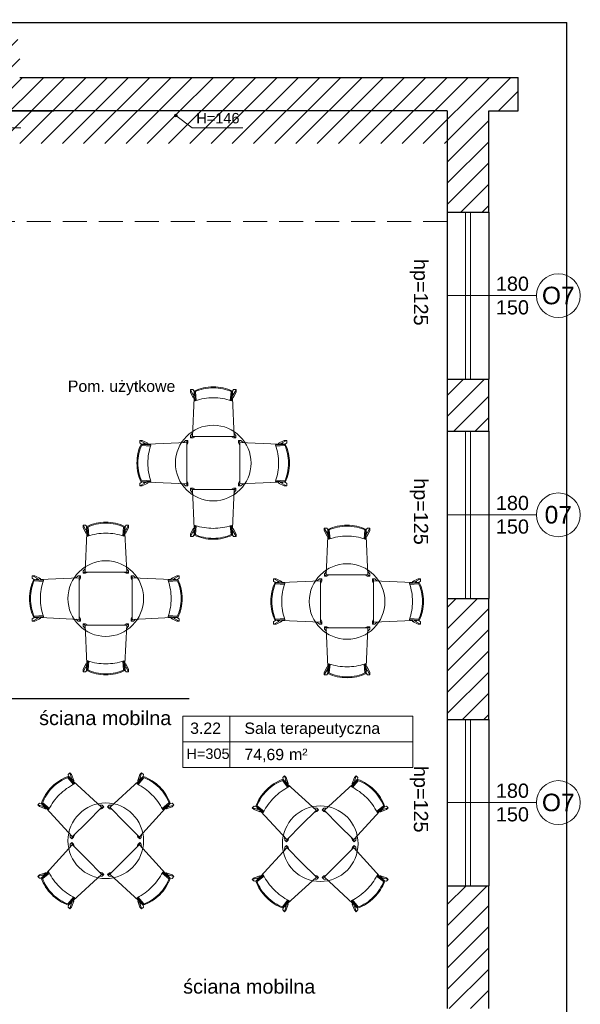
# Model space of a CAD drawing. Header units: millimetres. Extents: x 26866 to 1024070, y -428191 to 408885.
# Tile 43 of 248: x 220990 to 226918, y 251204 to 261624. Entities that reach past the tile are written whole.
import ezdxf

# ---------------------------------------------------------------- set-up
doc = ezdxf.new("R2010")
doc.units = ezdxf.units.MM
doc.header["$LTSCALE"] = 2
doc.linetypes.add('HIDDENX2', pattern=[19.05, 12.7, -6.35])
doc.layers.get('Defpoints').update_dxf_attribs({"color": 1})
for name, color, linetype, lineweight in [('0_OPIS', 7, 'Continuous', 13), ('3DPLAN_A_OKNA', 153, 'Continuous', 5), ('3DPLAN_A_TABELKA POMIESZCZEŃ', 7, 'Continuous', 0), ('3DPLAN_A_WYSOKOŚCI ZMIANA', 144, 'HIDDENX2', 5), ('A_STOL_OPIS', 55, 'Continuous', 5), ('A_ZESTAWIENIE STOLARKI', 3, 'Continuous', 15), ('MN_cienka', 140, 'Continuous', 18), ('Opisy', 7, 'Continuous', 13)]:
    doc.layers.add(name, color=color, linetype=linetype, lineweight=lineweight)
for name, color, linetype in [('3DPLAN_A_KRESKOWANIE 1', 253, 'Continuous'), ('3DPLAN_A_OPIS', 8, 'Continuous'), ('3DPLAN_A_POMIESZCZENIE NUMER', 100, 'Continuous'), ('3DPLAN_K_DZIAŁOWA', 74, 'Continuous'), ('3DPLAN_K_DZIAŁOWA NISKIE', 134, 'Continuous'), ('3DPLAN_K_NOŚNA', 7, 'Continuous'), ('3DPLAN_K_OBRYS', 243, 'Continuous'), ('3DPLAN_K_OBRYS WIDOK', 242, 'Continuous'), ('A_POMIESZCZENIE OPIS', 100, 'Continuous')]:
    doc.layers.add(name, color=color, linetype=linetype)
doc.styles.add('ARIAL', font='arial.ttf')
doc.styles.add('TABEL1', font='txt')
doc.linetypes.add('ZIGZAG', pattern='A,0.00254,-5.08,[131,ltypeshp.shx,S=5.08,R=0,X=-5.08,Y=0],-10.16,[131,ltypeshp.shx,S=5.08,R=180,X=5.08,Y=0],-5.08', length=20.32254)

# ---------------------------------------------------------------- blocks, each defined once
blk = doc.blocks.new('tabelka dla tp')
at = {"layer": '3DPLAN_A_TABELKA POMIESZCZEŃ'}
for p, q in [((49.7, 54), (49.7, 0)), ((0, 27), (243.1, 27))]:
    blk.add_line(p, q, dxfattribs=at)
blk.add_lwpolyline([(0, 54), (243.1, 54), (243.1, 0), (0, 0)], close=True, dxfattribs=at)
at = {"layer": '3DPLAN_A_POMIESZCZENIE NUMER', "color": 7, "style": 'ARIAL'}
blk.add_attdef('NUMER', (2.2, 35.4), '', height=12, dxfattribs=at)
at = {"layer": 'A_POMIESZCZENIE OPIS', "insert": (112.2, 19.8), "char_height": 12, "width": 36.412, "attachment_point": 1, "style": 'ARIAL'}
blk.add_mtext('{\\C7;m²}', dxfattribs=at)
at = {"layer": 'A_POMIESZCZENIE OPIS', "color": 7, "style": 'ARIAL'}
for tag, p in [('NAZWA', (51.7, 35.4)), ('POWIERZCHNIA', (51.1, 7.2))]:
    blk.add_attdef(tag, p, '', height=12, dxfattribs=at)
blk = doc.blocks.new('A$C67737715')
for p, q in [((0, 514), (29, 460)), ((0, 489), (29, 428)), ((20, 16), (39, 428)), ((38, 498), (26, 515)), ((35, 474), (29, 460)), ((35, 458), (29, 428)), ((29, 428), (45, 428)), ((35, 474), (35, 458)), ((38, 495), (48, 397)), ((39, 497), (41, 493)), ((42, 428), (47, 398)), ((43, 487), (51, 397)), ((53, 493), (62, 400)), ((433, 493), (424, 400)), ((443, 487), (435, 397)), ((448, 495), (438, 397)), ((444, 428), (438, 398)), ((457, 428), (441, 428)), ((447, 497), (445, 493)), ((447, 498), (460, 515)), ((465, 16), (447, 428)), ((451, 474), (451, 458)), ((451, 474), (457, 460)), ((451, 458), (457, 428)), ((486, 514), (457, 460)), ((486, 489), (457, 428)), ((22, 49), (1, 25)), ((1, 25), (1, 0)), ((20, 15), (1, 0)), ((23, 13), (243, 13)), ((52, 13), (27, 0)), ((462, 13), (243, 13)), ((434, 13), (459, 0)), ((464, 49), (485, 25)), ((466, 15), (485, 0)), ((485, 25), (485, 0)), ((1, 0), (27, 0)), ((485, 0), (459, 0))]:
    blk.add_line(p, q)
for points in [[(26, 515), (0, 515), (0, 489)], [(460, 515), (486, 515), (486, 489)]]:
    blk.add_lwpolyline(points)
for centre, radius, start, end in [((240, 75), 470, 89.6441, 115.2926), ((240, 75), 460, 89.6364, 115.4649), ((246, 75), 470, 64.7074, 90.3559), ((246, 75), 460, 64.5351, 90.3636), ((163, 48), 445, 105.9846, 106.6651), ((163, 32), 445, 105.7911, 106.6651), ((243, -194), 622, 90, 108.0806), ((243, -194), 622, 71.9194, 90), ((323, 32), 445, 73.3349, 74.2089), ((323, 48), 445, 73.3349, 74.0154), ((49, 398), 2, 189.5379, 288.0806), ((437, 398), 2, 251.9194, 350.4621), ((23, 16), 3, 177.4067, 270), ((462, 16), 3, 270, 2.5933)]:
    blk.add_arc(centre, radius, start, end)
at = {"extrusion": (0, 0, -1)}
for centre, major_axis, ratio, start_param, end_param in [((40, 495), (-0.42, 4.15), 0.392535, 4.712389, 6.141025), ((41, 487), (0.64, -6.38), 0.255295, 3.677072, 4.763025)]:
    blk.add_ellipse(centre, major_axis=major_axis, ratio=ratio, start_param=start_param, end_param=end_param, dxfattribs=at)
for centre, major_axis, ratio, start_param, end_param in [((445, 487), (-0.64, -6.38), 0.255295, 3.677072, 4.763025), ((446, 495), (0.42, 4.15), 0.392535, 4.712389, 6.141025)]:
    blk.add_ellipse(centre, major_axis=major_axis, ratio=ratio, start_param=start_param, end_param=end_param)
blk = doc.blocks.new('III pietrooosoo')
at = {"layer": '3DPLAN_A_KRESKOWANIE 1'}
h = blk.add_hatch(dxfattribs=at)
h.set_pattern_fill('ANSI31', color=256, scale=5, style=0)
h.set_pattern_definition([(45, (29206.918, -39107.05), (-11.22532, 11.22532), [])])
h.paths.add_polyline_path([(26781.5, -39163.6), (26781.5, -38938.6), (26746.5, -38938.6), (26746.5, -39163.6)])
h.paths.add_polyline_path([(26746.5, -39423.6), (26776, -39423.6), (26776, -39388.3), (26746.5, -39388.3)])
h.paths.add_polyline_path([(26746.5, -38938.6), (26781.5, -38938.6), (26781.5, -39163.6), (26746.5, -39163.6)])
h.paths.add_polyline_path([(27369, -39343.1), (27369, -39410.1), (27376, -39410.1), (27376, -39403.1), (27411, -39403.1), (27411, -39383.8), (27409.4, -39383.8), (27410, -39384, -0.310329), (27410.4, -39384.6), (27410.4, -39387, -0.216272), (27410.2, -39387.5), (27409.5, -39388, -0.076898), (27409.4, -39388.1, 0.840818), (27409.5, -39388.8), (27410.2, -39388.8), (27410.2, -39389), (27409.5, -39389, -0.840818), (27409.3, -39388, 0.076898), (27409.4, -39387.9), (27410.1, -39387.4, 0.216272), (27410.3, -39387), (27410.3, -39384.6, 0.310329), (27410, -39384.1), (27409, -39383.8), (27409, -39316), (27411, -39316), (27411, -39109.1), (27397, -39109.1), (27397, -39304.1), (27327, -39304.1), (27327, -39321.1), (26830, -39321.1), (26830, -39251.1), (26809.5, -39251.1), (26809.5, -39321.1), (26781.5, -39321.1), (26781.5, -39387.1), (26811, -39387.1), (26811, -39343.1)])
h.paths.add_polyline_path([(28445, -38740.1), (28445, -38698.6), (28212, -38698.6), (28212, -38637.6), (28199, -38637.6), (28199, -38740.1)])
h.paths.add_polyline_path([(28624.5, -38658.6), (28602, -38658.6), (28602, -38698.6), (28560, -38698.6), (28560, -38740.1), (28624.5, -38740.1)])
h.paths.add_polyline_path([(28628, -38870.2), (28674.8, -38870.2), (28674.8, -38878.1), (28690, -38878.1), (28690, -38734.1), (28773, -38734.1), (28773, -38698.6), (28727, -38698.6), (28727, -38658.6), (28624.5, -38658.6), (28624.5, -38740.1), (28628, -38740.1)])
h.paths.add_polyline_path([(28674.8, -38878.1), (28674.8, -38870.2), (28628, -38870.2), (28628, -38897.2), (28649, -38897.2), (28649, -38878.1)])
h.paths.add_polyline_path([(28628, -38897.2), (28628, -38924.2), (28649, -38924.2), (28649, -38897.2)])
h.paths.add_polyline_path([(28649, -38924.2), (28628, -38924.2), (28628, -39029.1), (28205, -39029.1), (28205, -39046.1), (28246, -39046.1), (28246, -39098.1), (28619, -39098.1), (28619, -39148.3), (28649, -39148.3)])
h.paths.add_polyline_path([(28770, -39380.1), (28770, -39352.6), (28655, -39352.6), (28655, -39295.6), (28649, -39295.6), (28649, -39268.1), (28619, -39268.1), (28619, -39305.1), (28603, -39305.1), (28603, -39390.6), (28909, -39390.6), (28909, -39380.1)])
h.paths.add_polyline_path([(29255, -39636.1), (29255, -39479.1), (29254, -39456.1), (29254, -39299.1), (29206, -39299.1), (29206, -39365.1), (29138, -39365.1), (29138, -39390.6), (29243, -39390.6), (29243, -39525.6), (29130, -39525.6), (29130, -39588.6), (28897, -39588.6), (28897, -39613.1), (29205, -39613.1), (29205, -39636.1)])
h.paths.add_polyline_path([(28676, -39613.1), (28676, -39693.9), (28642, -39693.9), (28642, -39636.1), (28615, -39636.1), (28615, -39598.1), (28603, -39598.1), (28603, -39526.6), (28767, -39526.6), (28767, -39613.1)])
h.paths.add_polyline_path([(28575.6, -39665.5), (28722.9, -39665.5), (28722.9, -39699.9), (28575.6, -39699.9)], flags=9)
h.paths.add_polyline_path([(28642, -39693.9), (28642, -39906.1), (28676, -39906.1), (28676, -39693.9)])
h.paths.add_polyline_path([(29061, -38734.1), (29061, -38698.6), (28888, -38698.6), (28888, -38734.1)])
h.paths.add_polyline_path([(29349, -38734.1), (29349, -38698.6), (29325, -38698.6), (29325, -38658.6), (29200, -38658.6), (29200, -38698.6), (29176, -38698.6), (29176, -38734.1)])
h.paths.add_polyline_path([(29637, -38698.6), (29464, -38698.6), (29464, -38734.1), (29637, -38734.1)])
h.paths.add_polyline_path([(29925, -38734.1), (29925, -38698.6), (29902, -38698.6), (29902, -38658.6), (29777, -38658.6), (29777, -38698.6), (29752, -38698.6), (29752, -38734.1)])
h.paths.add_polyline_path([(30040, -38734.1), (30235, -38734.1), (30235, -38698.6), (30040, -38698.6)])
h.paths.add_polyline_path([(30525, -38734.1), (30525, -38698.6), (30503, -38698.6), (30503, -38658.6), (30378, -38658.6), (30378, -38698.6), (30350, -38698.6), (30350, -38734.1)])
h.paths.add_polyline_path([(30835, -38734.1), (30835, -38698.6), (30642, -38698.6), (30642, -38734.1)])
h.paths.add_polyline_path([(31049, -38768.6), (31551, -38768.6), (31551, -38841.1), (31595, -38841.1), (31595, -38734.1), (31626, -38734.1), (31626, -38698.6), (31099, -38698.6), (31099, -38658.6), (30974, -38658.6), (30974, -38698.6), (30949, -38698.6), (30949, -38734.1), (31049, -38734.1)])
h.paths.add_polyline_path([(31551, -39073.1), (31595, -39073.1), (31595, -39018.1), (31551, -39018.1)])
h.paths.add_polyline_path([(31551, -39378.1), (31595, -39378.1), (31595, -39250.1), (31551, -39250.1)])
h.paths.add_polyline_path([(31595, -39684.1), (31595, -39554.1), (31551, -39554.1), (31551, -39684.1)])
h.paths.add_polyline_path([(31595, -39915.1), (31595, -39860.1), (31551, -39860.1), (31551, -39915.1)])
h.paths.add_polyline_path([(31551, -40194.1), (30945, -40194.1), (30945, -40267.6), (30974, -40267.6), (30974, -40307.6), (31099, -40307.6), (31099, -40267.6), (31626, -40267.6), (31626, -40194.1), (31595, -40194.1), (31595, -40092.1), (31551, -40092.1), (31551, -40194.1)], is_closed=False)
h.paths.add_polyline_path([(30638, -40267.6), (30831, -40267.6), (30831, -40194.1), (30638, -40194.1)])
h.paths.add_polyline_path([(30346, -40194.1), (30346, -40267.6), (30370, -40267.6), (30370, -40307.6), (30495, -40307.6), (30495, -40267.6), (30521, -40267.6), (30521, -40194.1)])
h.paths.add_polyline_path([(30036, -40267.6), (30231, -40267.6), (30231, -40194.1), (30036, -40194.1)])
h.paths.add_polyline_path([(29776, -40161.1), (29763, -40161.1), (29763, -40198.1), (29742, -40198.1), (29742, -40267.6), (29769, -40267.6), (29769, -40307.6), (29894, -40307.6), (29894, -40267.6), (29921, -40267.6), (29921, -40194.1), (29776, -40194.1)])
h.paths.add_polyline_path([(29432, -40198.1), (29432, -40267.6), (29627, -40267.6), (29627, -40198.1)])
h.paths.add_polyline_path([(29141, -40198.1), (29141, -40267.6), (29162, -40267.6), (29162, -40307.6), (29287, -40307.6), (29287, -40267.6), (29317, -40267.6), (29317, -40198.1)])
h.paths.add_polyline_path([(28832, -40198.1), (28832, -40267.6), (29026, -40267.6), (29026, -40198.1)])
h.paths.add_polyline_path([(28542, -40267.6), (28571, -40267.6), (28571, -40307.6), (28696, -40307.6), (28696, -40267.6), (28717, -40267.6), (28717, -40198.1), (28597.4, -40198.1), (28597.1, -40198.3, -2.544085), (28595.1, -40198.1), (28542, -40198.1)])
h.paths.add_polyline_path([(28230, -40267.6), (28427, -40267.6), (28427, -40198.1), (28230, -40198.1)])
h.paths.add_polyline_path([(28026.6, -40155.7), (28026.6, -40307.6), (28071, -40307.6), (28071, -40267.6), (28115, -40267.6), (28115, -40198.1), (28038, -40198.1), (28038, -40155.7)])
h.paths.add_polyline_path([(28026.6, -40155.7), (27982, -40155.7), (27982, -40201.1), (27902, -40201.1), (27902, -40267.6), (27946, -40267.6), (27946, -40307.6), (28026.6, -40307.6)])
h.paths.add_polyline_path([(27917, -39798.8), (27920.1, -39798.8), (27920.1, -39852.8), (27917, -39852.8), (27917, -39912.1), (27982, -39912.1), (27982, -40155.7), (28026.6, -40155.7), (28026.6, -39747.1), (27917, -39747.1)])
h.paths.add_polyline_path([(28038, -39913.1), (28092, -39913.1), (28092, -39758.1), (28038, -39758.1), (28038, -39747.1), (28026.6, -39747.1), (28026.6, -40155.7), (28038, -40155.7)])
h.paths.add_polyline_path([(27951, -39566.1), (27951, -39590.1), (27957, -39590.1), (27957, -39657.1), (28026.6, -39657.1), (28026.6, -39566.1)])
h.paths.add_polyline_path([(28162, -39588.1), (28045, -39588.1), (28045, -39598.1), (28162, -39598.1)])
h.paths.add_polyline_path([(27591, -40201.1), (27591, -40267.6), (27727, -40267.6), (27727, -40201.1)])
h.paths.add_polyline_path([(26781.5, -40201.1), (26781.5, -40267.6), (27232, -40267.6), (27232, -40307.6), (27357, -40307.6), (27357, -40267.6), (27416, -40267.6), (27416, -40201.1)])
h.paths.add_polyline_path([(26809.5, -40155.7), (26809.5, -40201.1), (26865, -40201.1), (26865, -40155.7)])
h.paths.add_polyline_path([(26809.5, -40088.1), (26809.5, -40155.7), (26865, -40155.7), (26865, -40088.1)])
h.paths.add_polyline_path([(26809.5, -40085.1), (26809.5, -40088.1), (26865, -40088.1), (26865, -40085.1)])
h.paths.add_polyline_path([(26809.5, -39863.1), (26809.5, -39910.1), (26865, -39910.1), (26865, -39863.1)])
h.paths.add_polyline_path([(27409, -39315.6), (27409, -39313.4), (27411, -39313.5), (27409.1, -39313.5), (27409.1, -39315.5), (27411, -39315.6)], flags=16)
h.paths.add_polyline_path([(28819.9, -39558.9), (28844, -39558.9), (28844, -39578.9), (28819.9, -39578.9)], flags=24)
h.paths.add_polyline_path([(28614.3, -39470.4), (28614.3, -39446.7), (28634.3, -39446.7), (28634.3, -39470.4)], flags=24)
h.paths.add_polyline_path([(28699.2, -39459.3), (28892.6, -39459.3), (28892.6, -39432.3), (28699.2, -39432.3)])
h.paths.add_polyline_path([(28699.2, -39486.3), (28892.6, -39486.3), (28892.6, -39459.3), (28699.2, -39459.3)])
h.paths.add_polyline_path([(28699.2, -39432.3), (28892.6, -39432.3), (28892.6, -39486.3), (28699.2, -39486.3)])
h.paths.add_polyline_path([(31282.9, -38730.8), (31332.2, -38730.8), (31332.2, -38753), (31282.9, -38753)], flags=24)
h.paths.add_polyline_path([(31048.2, -38730.8), (31088.9, -38730.8), (31088.9, -38753), (31048.2, -38753)], flags=24)
h.paths.add_polyline_path([(31265.2, -38739.9, 1), (31262.7, -38738.1, 1)], flags=16)
h.paths.add_polyline_path([(28712.1, -39463.6), (28749.2, -39463.6), (28749.2, -39484.1), (28712.1, -39484.1)], flags=8)
h.paths.add_polyline_path([(28712.6, -39435.9), (28779.5, -39435.9), (28779.5, -39457.5), (28712.6, -39457.5)], flags=8)
h.paths.add_polyline_path([(28654.7, -39435.9), (28689.5, -39435.9), (28689.5, -39454.1), (28654.7, -39454.1)], flags=8)
h.paths.add_polyline_path([(28758.7, -39460.6), (28782.8, -39460.6), (28782.8, -39484.6), (28758.7, -39484.6)], flags=8)
h.paths.add_polyline_path([(28699.2, -39460.9), (28699.2, -39483.1), (28699.6, -39483.1), (28699.6, -39460.9)], flags=8)
at = {"layer": '3DPLAN_A_TABELKA POMIESZCZEŃ', "ltscale": 0.5}
blk.add_hatch(color=7, dxfattribs=at).paths.add_polyline_path([(31265.5, -38739, 13.985421), (31265.4, -38739.4, 0.071503)])
at = {"layer": '3DPLAN_A_OKNA'}
for p, q in [((31570.5, -39018.1), (31570.5, -38841.1)), ((31575.5, -38841.1), (31575.5, -39018.1)), ((31570.5, -39250.1), (31570.5, -39073.1)), ((31575.5, -39073.1), (31575.5, -39250.1)), ((31570.5, -39554.1), (31570.5, -39378.1)), ((31575.5, -39378.1), (31575.5, -39554.1))]:
    blk.add_line(p, q, dxfattribs=at)
at = {"layer": '3DPLAN_A_TABELKA POMIESZCZEŃ', "color": 7, "ltscale": 0.5}
for p, q in [((31264, -38739), (31281.3, -38752.1)), ((31046.6, -38752.1), (31100.2, -38752.1)), ((31281.3, -38752.1), (31335, -38752.1))]:
    blk.add_line(p, q, dxfattribs=at)
blk.add_circle((31264, -38739), 1.51, dxfattribs=at)
at = {"layer": '3DPLAN_A_WYSOKOŚCI ZMIANA'}
blk.add_line((31551, -38851.1), (31049, -38851.1), dxfattribs=at)
at = {"layer": '3DPLAN_K_DZIAŁOWA', "linetype": 'ZIGZAG', "ltscale": 0.5}
blk.add_line((31057, -39356.1), (31278.1, -39356.1), dxfattribs=at)
at = {"layer": '3DPLAN_K_DZIAŁOWA NISKIE'}
for p, q in [((31551, -38841.1), (31551, -39018.1)), ((31551, -39073.1), (31551, -39250.1)), ((31551, -39378.1), (31551, -39554.1))]:
    blk.add_line(p, q, dxfattribs=at)
at = {"layer": '3DPLAN_K_NOŚNA'}
for p, q in [((31551, -38734.1), (30949, -38734.1)), ((31551, -38734.1), (31551, -38841.1)), ((31551, -38841.1), (31595, -38841.1)), ((31551, -39018.1), (31551, -39073.1)), ((31551, -39018.1), (31595, -39018.1)), ((31551, -39073.1), (31595, -39073.1)), ((31551, -39250.1), (31551, -39378.1)), ((31551, -39250.1), (31595, -39250.1)), ((31551, -39378.1), (31595, -39378.1)), ((31551, -39554.1), (31551, -39684.1)), ((31551, -39554.1), (31595, -39554.1))]:
    blk.add_line(p, q, dxfattribs=at)
at = {"layer": '3DPLAN_K_OBRYS'}
for p, q in [((31099, -38698.6), (31626, -38698.6)), ((31626, -38734.1), (31626, -38698.6)), ((31595, -38734.1), (31626, -38734.1)), ((31595, -38841.1), (31595, -38734.1)), ((31595, -39073.1), (31595, -39018.1)), ((31595, -39378.1), (31595, -39250.1)), ((31595, -39684.1), (31595, -39554.1))]:
    blk.add_line(p, q, dxfattribs=at)
at = {"layer": '3DPLAN_K_OBRYS WIDOK'}
for p, q in [((28212, -38640.6), (31677.5, -38640.6)), ((31677.5, -38698.6), (31677.5, -38640.6)), ((31677.5, -40267.6), (31677.5, -38698.6)), ((31595, -38841.1), (31595, -39018.1)), ((31595, -39073.1), (31595, -39250.1)), ((31595, -39378.1), (31595, -39554.1))]:
    blk.add_line(p, q, dxfattribs=at)
at = {"layer": 'A_STOL_OPIS'}
for p, q in [((31551, -38929.6), (31645.3, -38929.6)), ((31551, -39161.6), (31645.3, -39161.6)), ((31551, -39466.1), (31645.3, -39466.1))]:
    blk.add_line(p, q, dxfattribs=at)
at = {"layer": 'A_ZESTAWIENIE STOLARKI', "ltscale": 0.25}
for centre in [(31668.5, -38929.6), (31668.5, -39161.6), (31668.5, -39466.1)]:
    blk.add_circle(centre, 23.2, dxfattribs=at)
at = {"layer": 'Defpoints'}
blk.add_line((31049, -38734.1), (31135, -38734.1), dxfattribs=at)
at = {"layer": 'MN_cienka', "color": 0}
for centre in [(31303.6, -39106.8), (31190, -39250.2), (31445.2, -39253.3), (31190, -39506.5), (31416.8, -39509.6)]:
    blk.add_circle(centre, 40, dxfattribs=at)
at = {"layer": '3DPLAN_A_TABELKA POMIESZCZEŃ', "ltscale": 0.5}
ref = blk.add_blockref('tabelka dla tp', (31271.6, -39428.8), dxfattribs=at)
ref.add_attrib('NUMER', '3.22', (31279.2, -39393.4), dxfattribs={"layer": '3DPLAN_A_POMIESZCZENIE NUMER', "color": 0, "height": 12, "style": 'ARIAL'})
ref.add_attrib('NAZWA', 'Sala terapeutyczna', (31336.6, -39393.4), dxfattribs={"layer": 'A_POMIESZCZENIE OPIS', "color": 0, "height": 12, "style": 'ARIAL'})
ref.add_attrib('POWIERZCHNIA', '74,69', (31336.6, -39421.2), dxfattribs={"layer": 'A_POMIESZCZENIE OPIS', "color": 0, "height": 12, "style": 'ARIAL'})
at = {"layer": 'MN_cienka', "color": 0, "extrusion": (0, 0, -1), "xscale": 0.09900000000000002, "yscale": 0.09900000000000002, "zscale": -0.09900000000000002}
for p in [(-31327.7, -39080.1), (-31214.1, -39223.4), (-31469.2, -39226.5)]:
    blk.add_blockref('A$C67737715', p, dxfattribs=at)
at = {"layer": 'MN_cienka', "color": 0, "extrusion": (0, 0, -1), "yscale": 0.09900000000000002, "zscale": -0.09900000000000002}
for p, xscale, rotation in [((-31276.9, -39130.9), -0.09900000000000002, 270), ((-31330.3, -39130.9), 0.09900000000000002, 90.00000000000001), ((-31327.7, -39133.5), -0.09900000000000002, 180), ((-31163.3, -39274.2), -0.09900000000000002, 270), ((-31216.7, -39274.2), 0.09900000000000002, 90.00000000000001), ((-31418.5, -39277.3), -0.09900000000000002, 270), ((-31471.9, -39277.3), 0.09900000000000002, 90.00000000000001), ((-31214.1, -39276.9), -0.09900000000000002, 180), ((-31469.2, -39280), -0.09900000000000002, 180), ((-31188.1, -39470.6), 0.09900000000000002, 315), ((-31225.9, -39504.7), 0.09900000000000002, 45.00000000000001), ((-31415, -39473.7), 0.09900000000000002, 315), ((-31452.7, -39507.8), 0.09900000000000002, 45.00000000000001), ((-31188.1, -39542.4), -0.09900000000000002, 225), ((-31225.9, -39508.4), -0.09900000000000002, 135), ((-31415, -39545.5), -0.09900000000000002, 225), ((-31452.7, -39511.5), -0.09900000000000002, 135)]:
    blk.add_blockref('A$C67737715', p, dxfattribs=dict(at, xscale=xscale, rotation=rotation))
at = {"layer": '3DPLAN_A_OPIS', "color": 1, "lineweight": 30, "style": 'ARIAL'}
blk.add_attdef('31,21M2', (31149.9, -39031.4), '', height=12, dxfattribs=at)
at = {"layer": '3DPLAN_A_TABELKA POMIESZCZEŃ', "color": 7, "ltscale": 0.5, "char_height": 11, "width": 59.207, "attachment_point": 1, "style": 'ARIAL'}
for s, insert in [('H=146', (31285.7, -38736.3)), ('H=305', (31275.2, -39408.9))]:
    blk.add_mtext(s, dxfattribs=dict(at, insert=insert))
at = {"layer": '3DPLAN_A_TABELKA POMIESZCZEŃ', "ltscale": 0.5, "style": 'ARIAL'}
blk.add_attdef('REJESTRACJA', (28148.5, -39789.9), '', height=12, dxfattribs=at)
at = {"layer": 'A_STOL_OPIS', "ltscale": 0.2, "char_height": 15, "attachment_point": 5, "style": 'TABEL1'}
for insert in [(31620, -38929.6), (31620, -39161.6), (31620, -39466.1)]:
    blk.add_mtext_dynamic_manual_height_columns('\\pxqc;{\\fArial|b0|i0|c238|p34;180\\P150}', width=72.901, gutter_width=100, heights=[0], dxfattribs=dict(at, insert=insert))
at = {"layer": 'A_ZESTAWIENIE STOLARKI', "ltscale": 0.2, "char_height": 15, "attachment_point": 1, "rotation": 270, "style": 'TABEL1'}
for insert in [(31530.8, -38889.6), (31530.8, -39121.6), (31530.8, -39426.1)]:
    blk.add_mtext_dynamic_manual_height_columns('\\pxqc;{\\fArial|b0|i0|c238|p34;hp=125}', width=72.901, gutter_width=100, heights=[0], dxfattribs=dict(at, insert=insert))
at = {"layer": 'A_ZESTAWIENIE STOLARKI', "ltscale": 0.2, "char_height": 18.59, "attachment_point": 5, "style": 'TABEL1'}
for s, insert in [('{\\fArial|b0|i0|c238|p34;O7}', (31668.5, -38929.6)), ('{\\fArial|b0|i0|c238|p34;07}', (31668.5, -39161.6)), ('{\\fArial|b0|i0|c238|p34;O7}', (31668.5, -39466.1))]:
    blk.add_mtext_dynamic_manual_height_columns(s, width=72.901, gutter_width=100, heights=[0], dxfattribs=dict(at, insert=insert))
at = {"layer": 'Opisy', "ltscale": 0.5, "char_height": 15, "width": 685.999, "attachment_point": 1, "style": 'ARIAL'}
for insert in [(31119.5, -39369.1), (31271.8, -39653.3)]:
    blk.add_mtext('ściana mobilna', dxfattribs=dict(at, insert=insert))

msp = doc.modelspace()

# ---------------------------------------------------------------- block references
at = {"layer": '0_OPIS'}
ref = msp.add_blockref('III pietrooosoo', (-90000, 648000), dxfattribs=dict(at, xscale=10, yscale=10, zscale=10))
ref.add_attrib('31,21M2', 'Pom. użytkowe', (221498.7, 257685.8), dxfattribs={"layer": '3DPLAN_A_OPIS', "color": 1, "lineweight": 30, "height": 120, "style": 'ARIAL'})

doc.saveas('drawing.dxf')
